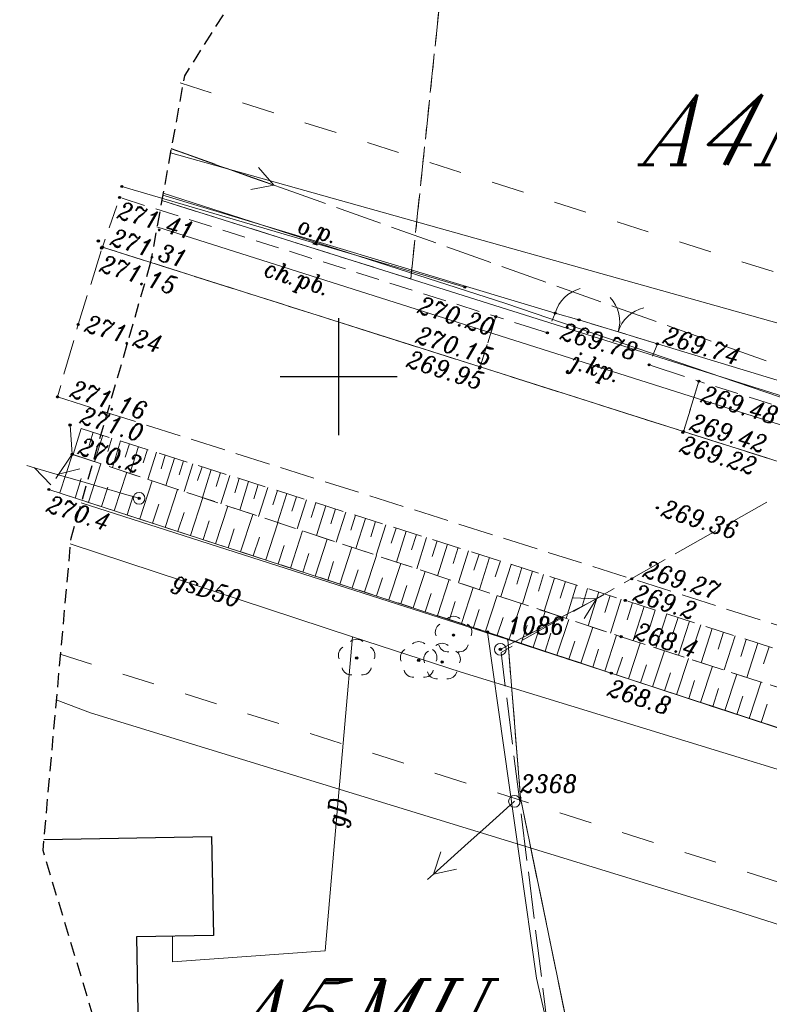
# Model space of a CAD drawing. Header units: metres. Extents: x 7435600 to 7436400, y 5537603 to 5538250.
# Tile 5 of 43: x 7435786 to 7435818, y 5537973 to 5538015. Entities that reach past the tile are written whole.
import ezdxf
from ezdxf.enums import TextEntityAlignment as Align

# ---------------------------------------------------------------- set-up
doc = ezdxf.new("R2010")
doc.units = ezdxf.units.M
doc.header["$MEASUREMENT"] = 0
for name, pattern in [('1.4_1.4', [2.8, 1.4, -1.4]), ('1.5_0.5', [2, 1.5, -0.5]), ('2', [0.9, 0.6, -0.3]), ('218-500', [1, 0.5, -0.5]), ('219-500', [0]), ('ktok02-500', [0]), ('ktok04-500', [0]), ('mz1.0_0.5', [1.5, 1, -0.5]), ('mz1.25_0.5', [1.75, 1.25, -0.5]), ('mz2.0_0.5', [2.5, 2, -0.5])]:
    doc.linetypes.add(name, pattern=pattern)
doc.layers.get('0').update_dxf_attribs({"color": 2, "linetype": 'CONTINUOUS', "lineweight": 5})
doc.layers.add('!ramka', color=2, linetype='CONTINUOUS', lineweight=0)
for name, color, linetype in [('000 Inne (niezydentyfikowane)', 7, 'CONTINUOUS'), ('140-Punkty robocze', 7, 'CONTINUOUS'), ('203-Punkt załamania granicy działki nie stabilizowany', 7, 'CONTINUOUS'), ('203-Punkt załamania granicy działki nie stabilizowany-Atr104', 7, 'CONTINUOUS'), ('217-Granica konturu klasyfikcyjnego', 7, 'CONTINUOUS'), ('218-Granica użytku', 7, 'CONTINUOUS'), ('219-Linia granicy', 7, 'CONTINUOUS'), ('312-Budynek (powierzchnia)', 7, 'CONTINUOUS'), ('403-Punkt określonej wysokości', 7, 'CONTINUOUS'), ('995-Tekst dodatkowy duży', 7, 'CONTINUOUS'), ('brama (linia)', 7, 'CONTINUOUS'), ('brama (linia) - symbol', 7, 'CONTINUOUS'), ('chodnik (powierzchnia)', 7, 'CONTINUOUS'), ('chodnik (powierzchnia)-Atr17', 7, 'CONTINUOUS'), ('drzewo liściaste (punkt)', 7, 'CONTINUOUS'), ('furtka (linia)', 7, 'CONTINUOUS'), ('furtka (linia) - symbol', 7, 'CONTINUOUS'), ('inny obiekt przyrodniczy (linia)', 7, 'CONTINUOUS'), ('inny obiekt przyrodniczy (linia)-Atr17', 7, 'CONTINUOUS'), ('jezdnia (powierzchnia)', 7, 'CONTINUOUS'), ('jezdnia (powierzchnia)-Atr17', 7, 'CONTINUOUS'), ('krawężnik (linia)', 7, 'CONTINUOUS'), ('Miejsce błędu lub ostrzeżenia po kontroli', 7, 'CONTINUOUS'), ('ogrodzenie trwałe (linia)', 7, 'CONTINUOUS'), ('przewód elektroenergetyczny niskiego napięcia (linia) - symbol', 7, 'CONTINUOUS'), ('przewód gazowy (linia)', 7, 'CONTINUOUS'), ('przewód gazowy (linia)-Atr1', 7, 'CONTINUOUS'), ('przewód kanalizacyjny (linia)', 7, 'CONTINUOUS'), ('przewód telekomunikacyjny (linia)', 7, 'CONTINUOUS'), ('przewód telekomunikacyjny (linia) - symbol', 7, 'CONTINUOUS'), ('przewód telekomunikacyjny - projektowany lub w budowie (linia) - ob. projektowany', 7, 'CONTINUOUS'), ('przewód wodociągowy (linia)', 7, 'CONTINUOUS'), ('punkt wysokościowy naturalny', 7, 'CONTINUOUS'), ('punkt wysokościowy naturalny-Atr2', 7, 'CONTINUOUS'), ('punkt wysokościowy sztuczny', 7, 'CONTINUOUS'), ('punkt wysokościowy sztuczny-Atr2', 7, 'CONTINUOUS'), ('skarpa nieumocniona (powierzchnia)', 7, 'CONTINUOUS'), ('słup (punkt)', 7, 'CONTINUOUS'), ('Wstawianie ramki sekcyjnej z opisem', 7, 'CONTINUOUS'), ('Zakres', 7, 'CONTINUOUS')]:
    doc.layers.add(name, color=color, linetype=linetype)
doc.styles.get("Standard").update_dxf_attribs({"font": 'italic_1250.shx', "width": 0.75})
doc.linetypes.add('902-500', pattern='A,3.75,0,[1,ksztalty.shx,S=0.5,R=0,X=0,Y=0],3.75', length=7.5)

# ---------------------------------------------------------------- blocks, each defined once
blk = doc.blocks.new('203')
at = {"linetype": 'Continuous', "lineweight": 0}
h = blk.add_hatch(color=0, dxfattribs=at)
edge = h.paths.add_edge_path()
edge.add_arc((0, 0), 0.045, 0, 360)
blk = doc.blocks.new('SM04')
at = {"color": 0, "linetype": 'Continuous', "lineweight": 13}
blk.add_circle((0, 0), 0.25, dxfattribs=at)
blk = doc.blocks.new('PE04')
at = {"color": 0, "linetype": 'Continuous', "lineweight": 13}
for p, q in [((4.65, 0), (3.784, 0.5)), ((0.65, 0), (0, 0)), ((0.65, 0), (1.65, 0)), ((1.65, 0), (2.65, 0)), ((2.65, 0), (3.65, 0)), ((3.65, 0), (4.65, 0)), ((4.65, 0), (3.784, -0.5)), ((4.65, 0), (5, 0))]:
    blk.add_line(p, q, dxfattribs=at)
blk = doc.blocks.new('PT01')
at = {"color": 0, "linetype": 'Continuous', "lineweight": 13}
for p, q in [((4.65, 0), (3.784, 0.5)), ((0.65, 0), (0, 0)), ((0.65, 0), (1.65, 0)), ((1.65, 0), (2.65, 0)), ((2.65, 0), (3.65, 0)), ((3.65, 0), (2.784, -0.5)), ((3.65, 0), (4.65, 0)), ((4.65, 0), (5, 0))]:
    blk.add_line(p, q, dxfattribs=at)
blk = doc.blocks.new('OK02')
at = {"color": 0, "linetype": 'Continuous', "lineweight": 0}
for centre, start, end in [((-1.5, 0), 0, 60), ((1.5, 0), 120, 180)]:
    blk.add_arc(centre, 1.5, start, end, dxfattribs=at)
blk = doc.blocks.new('PW01')
at = {"linetype": 'Continuous', "lineweight": 13}
h = blk.add_hatch(color=0, dxfattribs=at)
edge = h.paths.add_edge_path()
edge.add_arc((0, 0), 0.045, 0, 360)
blk = doc.blocks.new('OP021')
at = {"linetype": 'Continuous', "lineweight": 13}
h = blk.add_hatch(color=0, dxfattribs=at)
edge = h.paths.add_edge_path()
edge.add_arc((0, 0), 0.05, 0, 360)
at = {"color": 0, "linetype": 'Continuous', "lineweight": 13}
for centre, start, end in [((-0.38, 0.124), 121.308, 202.548), ((0, 0.4), 49.272, 130.728), ((0.38, 0.124), 337.452, 58.692), ((-0.235, -0.324), 193.221, 274.871), ((0.235, -0.324), 265.129, 346.779)]:
    blk.add_arc(centre, 0.4, start, end, dxfattribs=at)
blk = doc.blocks.new('OK04')
at = {"color": 0, "linetype": 'Continuous', "lineweight": 0}
blk.add_arc((1.5, 0.001), 1.5, 120, 180, dxfattribs=at)
blk = doc.blocks.new('PW02')
at = {"linetype": 'Continuous', "lineweight": 13}
h = blk.add_hatch(color=0, dxfattribs=at)
edge = h.paths.add_edge_path()
edge.add_arc((0, 0), 0.045, 0, 360)
blk = doc.blocks.new('RAMKA500K')
at = {"color": 0}
for p, q in [((197.5, 250), (202.5, 250)), ((200, 247.5), (200, 250)), ((200, 0), (200, 2.5)), ((197.5, 0), (202.5, 0))]:
    blk.add_line(p, q, dxfattribs=at)
blk = doc.blocks.new('PIKIETA')
at = {"color": 0}
blk.add_circle((0, 0), 0.045, dxfattribs=at)
blk = doc.blocks.new('801')
at = {"linetype": 'Continuous', "lineweight": 13}
h = blk.add_hatch(color=0, dxfattribs=at)
edge = h.paths.add_edge_path()
edge.add_arc((0, 0), 0.045, 0, 360)

msp = doc.modelspace()

# ---------------------------------------------------------------- linework, layer by layer
at = {"layer": '!ramka', "color": 251, "linetype": 'Continuous', "lineweight": 13}
msp.add_3dface([(7435692.445, 5538052.761), (7436192.445, 5538052.761), (7436192.445, 5537747.761), (7435692.445, 5537747.761)], dxfattribs=at)
at = {"layer": '000 Inne (niezydentyfikowane)', "color": 251, "linetype": 'Continuous', "lineweight": 13, "flags": 128}
for points in [[(7435789, 5537997.78), (7435788.65, 5537996.67)], [(7435789.51, 5537997.62), (7435789.34, 5537997.06)], [(7435789.92, 5537997.49), (7435789.57, 5537996.36)], [(7435790.31, 5537997.37), (7435790.13, 5537996.8)], [(7435790.68, 5537997.25), (7435790.33, 5537996.11)], [(7435791.06, 5537997.13), (7435790.88, 5537996.56)], [(7435791.44, 5537997.01), (7435791.08, 5537995.86)], [(7435791.83, 5537996.89), (7435791.64, 5537996.31)], [(7435788.09, 5537995.03), (7435788.62, 5537996.68)], [(7435792.21, 5537996.77), (7435791.84, 5537995.61)], [(7435792.59, 5537996.64), (7435792.41, 5537996.06)], [(7435792.98, 5537996.52), (7435792.61, 5537995.35)], [(7435793.37, 5537996.4), (7435793.19, 5537995.81)], [(7435789.31, 5537994.63), (7435789.84, 5537996.27)], [(7435793.76, 5537996.27), (7435793.39, 5537995.09)], [(7435794.16, 5537996.15), (7435793.97, 5537995.56)], [(7435794.55, 5537996.03), (7435794.18, 5537994.83)], [(7435788.74, 5537994.81), (7435789, 5537995.64)], [(7435790.41, 5537994.27), (7435790.94, 5537995.91)], [(7435791.5, 5537993.92), (7435792.03, 5537995.54)], [(7435794.95, 5537995.9), (7435794.76, 5537995.3)], [(7435795.35, 5537995.77), (7435794.97, 5537994.57)], [(7435795.75, 5537995.65), (7435795.56, 5537995.04)], [(7435789.86, 5537994.45), (7435790.13, 5537995.27)], [(7435792.59, 5537993.56), (7435793.11, 5537995.18)], [(7435796.15, 5537995.52), (7435795.77, 5537994.3)], [(7435796.56, 5537995.39), (7435796.37, 5537994.78)], [(7435796.97, 5537995.26), (7435796.58, 5537994.03)], [(7435797.38, 5537995.13), (7435797.18, 5537994.52)], [(7435790.96, 5537994.09), (7435791.22, 5537994.91)], [(7435793.67, 5537993.21), (7435794.19, 5537994.83)], [(7435797.79, 5537995.01), (7435797.39, 5537993.76)], [(7435798.2, 5537994.87), (7435798, 5537994.25)], [(7435798.62, 5537994.74), (7435798.22, 5537993.49)], [(7435792.05, 5537993.74), (7435792.31, 5537994.55)], [(7435794.74, 5537992.86), (7435795.27, 5537994.47)], [(7435799.03, 5537994.61), (7435798.83, 5537993.98)], [(7435799.45, 5537994.48), (7435799.05, 5537993.21)], [(7435799.87, 5537994.35), (7435799.67, 5537993.71)], [(7435793.13, 5537993.39), (7435793.39, 5537994.2)], [(7435795.81, 5537992.52), (7435796.33, 5537994.11)], [(7435800.3, 5537994.21), (7435799.89, 5537992.93)], [(7435800.72, 5537994.08), (7435800.52, 5537993.44)], [(7435801.15, 5537993.94), (7435800.74, 5537992.65)], [(7435794.21, 5537993.04), (7435794.47, 5537993.84)], [(7435795.28, 5537992.69), (7435795.54, 5537993.49)], [(7435796.88, 5537992.17), (7435797.4, 5537993.76)], [(7435801.58, 5537993.81), (7435801.38, 5537993.16)], [(7435802.01, 5537993.67), (7435801.6, 5537992.37)], [(7435802.45, 5537993.53), (7435802.24, 5537992.88)], [(7435796.35, 5537992.34), (7435796.61, 5537993.14)], [(7435797.94, 5537991.82), (7435798.46, 5537993.41)], [(7435799, 5537991.48), (7435799.51, 5537993.06)], [(7435802.88, 5537993.4), (7435802.47, 5537992.08)], [(7435803.32, 5537993.26), (7435803.11, 5537992.6)], [(7435803.76, 5537993.12), (7435803.34, 5537991.79)], [(7435797.41, 5537992), (7435797.67, 5537992.79)], [(7435800.05, 5537991.14), (7435800.56, 5537992.71)], [(7435804.21, 5537992.98), (7435804, 5537992.31)], [(7435804.65, 5537992.84), (7435804.23, 5537991.49)], [(7435805.1, 5537992.7), (7435804.89, 5537992.02)], [(7435798.47, 5537991.65), (7435798.73, 5537992.44)], [(7435801.1, 5537990.8), (7435801.61, 5537992.36)], [(7435805.55, 5537992.56), (7435805.12, 5537991.2)], [(7435806, 5537992.41), (7435805.78, 5537991.73)], [(7435806.45, 5537992.27), (7435806.02, 5537990.9)], [(7435799.53, 5537991.31), (7435799.78, 5537992.1)], [(7435802.14, 5537990.46), (7435802.65, 5537992.02)], [(7435806.91, 5537992.13), (7435806.69, 5537991.44)], [(7435807.37, 5537991.98), (7435806.93, 5537990.6)], [(7435807.83, 5537991.84), (7435807.61, 5537991.14)], [(7435800.58, 5537990.97), (7435800.83, 5537991.75)], [(7435801.62, 5537990.63), (7435801.88, 5537991.41)], [(7435803.18, 5537990.12), (7435803.69, 5537991.67)], [(7435808.29, 5537991.69), (7435807.85, 5537990.29)], [(7435808.76, 5537991.54), (7435808.54, 5537990.84)], [(7435809.23, 5537991.39), (7435808.78, 5537989.98)], [(7435802.66, 5537990.29), (7435802.92, 5537991.07)], [(7435804.22, 5537989.79), (7435804.72, 5537991.33)], [(7435805.25, 5537989.45), (7435805.75, 5537990.99)], [(7435809.7, 5537991.25), (7435809.47, 5537990.54)], [(7435810.17, 5537991.1), (7435809.72, 5537989.67)], [(7435810.64, 5537990.95), (7435810.42, 5537990.23)], [(7435803.7, 5537989.95), (7435803.95, 5537990.73)], [(7435806.27, 5537989.12), (7435806.77, 5537990.65)], [(7435811.12, 5537990.8), (7435810.66, 5537989.36)], [(7435811.6, 5537990.65), (7435811.37, 5537989.92)], [(7435804.73, 5537989.62), (7435804.98, 5537990.39)], [(7435807.29, 5537988.78), (7435807.8, 5537990.31)], [(7435812.08, 5537990.49), (7435811.62, 5537989.04)], [(7435812.56, 5537990.34), (7435812.33, 5537989.61)], [(7435813.05, 5537990.18), (7435812.58, 5537988.73)], [(7435805.76, 5537989.29), (7435806.01, 5537990.05)], [(7435806.78, 5537988.95), (7435807.03, 5537989.71)], [(7435808.31, 5537988.44), (7435808.82, 5537989.97)], [(7435813.53, 5537990.03), (7435813.3, 5537989.3)], [(7435814.02, 5537989.87), (7435813.55, 5537988.41)], [(7435814.51, 5537989.71), (7435814.27, 5537988.98)], [(7435807.8, 5537988.61), (7435808.05, 5537989.38)], [(7435809.33, 5537988.1), (7435809.84, 5537989.63)], [(7435810.35, 5537987.76), (7435810.86, 5537989.29)], [(7435814.99, 5537989.56), (7435814.52, 5537988.1)], [(7435815.48, 5537989.4), (7435815.24, 5537988.67)], [(7435815.96, 5537989.24), (7435815.49, 5537987.78)], [(7435808.82, 5537988.27), (7435809.07, 5537989.04)], [(7435811.37, 5537987.42), (7435811.88, 5537988.95)], [(7435816.45, 5537989.09), (7435816.22, 5537988.36)], [(7435816.94, 5537988.93), (7435816.47, 5537987.47)], [(7435809.84, 5537987.93), (7435810.09, 5537988.7)], [(7435812.39, 5537987.09), (7435812.89, 5537988.62)], [(7435817.42, 5537988.77), (7435817.19, 5537988.04)], [(7435817.91, 5537988.62), (7435817.44, 5537987.15)], [(7435818.4, 5537988.46), (7435818.16, 5537987.73)], [(7435810.86, 5537987.59), (7435811.11, 5537988.36)], [(7435811.88, 5537987.26), (7435812.13, 5537988.02)], [(7435813.41, 5537986.75), (7435813.92, 5537988.29)], [(7435812.9, 5537986.92), (7435813.15, 5537987.69)], [(7435814.44, 5537986.41), (7435814.95, 5537987.96)], [(7435815.47, 5537986.08), (7435815.98, 5537987.63)], [(7435813.93, 5537986.58), (7435814.18, 5537987.35)], [(7435816.5, 5537985.74), (7435817.01, 5537987.29)], [(7435814.96, 5537986.25), (7435815.21, 5537987.02)], [(7435817.54, 5537985.4), (7435818.05, 5537986.96)], [(7435815.99, 5537985.91), (7435816.24, 5537986.68)], [(7435817.02, 5537985.57), (7435817.28, 5537986.35)], [(7435818.06, 5537985.23), (7435818.32, 5537986.01)]]:
    msp.add_lwpolyline(points, dxfattribs=at)
at = {"layer": '217-Granica konturu klasyfikcyjnego', "color": 3, "linetype": '1.5_0.5', "lineweight": 13, "flags": 128}
for points in [[(7435803.08, 5538004.17), (7435805.547, 5538027.712)], [(7435792.44, 5538007.52), (7435803.08, 5538004.17)], [(7435854.91, 5537973.22), (7435807.23, 5537988.77)], [(7435807.23, 5537988.77), (7435807.77, 5537982.01)], [(7435807.77, 5537982.01), (7435810.53, 5537968.6)]]:
    msp.add_lwpolyline(points, dxfattribs=at)
at = {"layer": '218-Granica użytku', "color": 3, "linetype": '218-500', "lineweight": 13, "flags": 128}
for points in [[(7435803.08, 5538004.17), (7435805.547, 5538027.712)], [(7435805.547, 5538027.712), (7435803.08, 5538004.17)]]:
    msp.add_lwpolyline(points, dxfattribs=at)
at = {"layer": '219-Linia granicy', "color": 96, "linetype": '219-500', "lineweight": 13, "flags": 128}
for points in [[(7435792.439, 5538007.516), (7435834.28, 5537994.33)], [(7435807.23, 5537988.77), (7435788.991, 5537994.605)], [(7435854.91, 5537973.22), (7435807.23, 5537988.77)], [(7435807.23, 5537988.77), (7435807.77, 5537982.01)], [(7435807.77, 5537982.01), (7435810.53, 5537968.6)]]:
    msp.add_lwpolyline(points, dxfattribs=at)
at = {"layer": '312-Budynek (powierzchnia)', "color": 251, "linetype": 'Continuous', "lineweight": 25, "flags": 128}
for points in [[(7435787.392, 5537980.233), (7435794.57, 5537980.36)], [(7435794.57, 5537980.36), (7435794.65, 5537976.13)], [(7435794.65, 5537976.13), (7435791.36, 5537976.07)], [(7435791.36, 5537976.07), (7435791.44, 5537971.26)]]:
    msp.add_lwpolyline(points, dxfattribs=at)
at = {"layer": 'brama (linia)', "color": 251, "linetype": 'ktok02-500', "lineweight": 13, "flags": 128}
msp.add_lwpolyline([(7435810.27, 5538002.42), (7435813.62, 5538001.4)], dxfattribs=at)
at = {"layer": 'chodnik (powierzchnia)', "color": 251, "linetype": 'mz1.0_0.5', "lineweight": 13, "flags": 128}
for points in [[(7435806.05, 5538000.41), (7435806.72, 5538002.56), (7435790.64, 5538007.65), (7435789.9, 5538005.53)], [(7435814.74, 5537997.65), (7435815.39, 5537999.8), (7435831.53, 5537994.72), (7435830.87, 5537992.55)]]:
    msp.add_lwpolyline(points, close=True, dxfattribs=at)
at = {"layer": 'furtka (linia)', "color": 251, "linetype": 'ktok04-500', "lineweight": 13, "flags": 128}
msp.add_lwpolyline([(7435809.25, 5538002.71), (7435810.27, 5538002.42)], dxfattribs=at)
at = {"layer": 'inny obiekt przyrodniczy (linia)', "color": 251, "linetype": 'Continuous', "lineweight": 13, "flags": 128}
msp.add_lwpolyline([(7435805.39, 5538003.82), (7435790.73, 5538008.12)], dxfattribs=at)
at = {"layer": 'jezdnia (powierzchnia)', "color": 251, "linetype": '1.5_0.5', "lineweight": 13, "flags": 128}
for points in [[(7435787.98, 5537999.13), (7435812.53, 5537991.36), (7435837.49, 5537983.4), (7435851.56, 5537978.92), (7435872.9, 5537972.2), (7435884.62, 5537968.52), (7435893.22, 5537965.82), (7435917.63, 5537958.09), (7435931.26, 5537953.8), (7435946.49, 5537948.88), (7435956.04, 5537945.83), (7435981.79, 5537937.53), (7436000.26, 5537931.81), (7436006.5, 5537929.57), (7436018.45, 5537924.52), (7436030.52, 5537919.43), (7436040.91, 5537915.64), (7436044.65, 5537914.31), (7436047.5, 5537913.32), (7436048.48, 5537913.11), (7436051.09, 5537912.8), (7436055.46, 5537912.3), (7436060.57, 5537911.81), (7436062.36, 5537911.5), (7436063.03, 5537911.36), (7436070.16, 5537909.02), (7436075.77, 5537907.07), (7436087.88, 5537902.7), (7436092.65, 5537900.86), (7436104.8, 5537895.98), (7436111.99, 5537892.99), (7436117.36, 5537890.77), (7436120.52, 5537889.46), (7436121.95, 5537888.81), (7436122.58, 5537888.36), (7436123.09, 5537887.94), (7436123.7, 5537887.23), (7436124.27, 5537886.43), (7436124.63, 5537885.44), (7436124.96, 5537883.49), (7436124.82, 5537882.04), (7436132.59, 5537891.94), (7436128.79, 5537893.6), (7436127.56, 5537894.18), (7436120.05, 5537897.35), (7436109.2, 5537901.85), (7436098.73, 5537906.14), (7436090.27, 5537909.41), (7436082.51, 5537912.25), (7436078.14, 5537913.79), (7436065.14, 5537918.22), (7436053.81, 5537921.98), (7436047.55, 5537924.02), (7436039.35, 5537926.69), (7436033.49, 5537928.6), (7436025.95, 5537930.99), (7436016.54, 5537933.92), (7436002.02, 5537938.44), (7435996.37, 5537940.2), (7435994.48, 5537940.74), (7435983.95, 5537944.1), (7435976.31, 5537946.5), (7435971.56, 5537947.96), (7435963.8, 5537950.41), (7435957.25, 5537952.56), (7435948.59, 5537955.3), (7435932.89, 5537960.3), (7435919.95, 5537964.35), (7435895.13, 5537972.13), (7435875.07, 5537978.57), (7435853.94, 5537985.24), (7435845.26, 5537987.99), (7435839.58, 5537989.79), (7435830.87, 5537992.55), (7435814.74, 5537997.65), (7435806.05, 5538000.41), (7435789.9, 5538005.53), (7435788.87, 5538002.22)], [(7435806.05, 5538000.41), (7435814.74, 5537997.65), (7435815.39, 5537999.8), (7435813.27, 5538000.5), (7435813.62, 5538001.4), (7435810.27, 5538002.42), (7435809.25, 5538002.71), (7435808.92, 5538001.87), (7435806.72, 5538002.56)]]:
    msp.add_lwpolyline(points, close=True, dxfattribs=at)
at = {"layer": 'krawężnik (linia)', "color": 251, "linetype": 'Continuous', "lineweight": 13, "flags": 128}
for points in [[(7436002.02, 5537938.44), (7435996.37, 5537940.2), (7435994.48, 5537940.74), (7435983.95, 5537944.1), (7435976.31, 5537946.5), (7435971.56, 5537947.96), (7435963.8, 5537950.41), (7435957.25, 5537952.56), (7435948.59, 5537955.3), (7435932.89, 5537960.3), (7435919.95, 5537964.35), (7435895.13, 5537972.13), (7435875.07, 5537978.57), (7435853.94, 5537985.24), (7435845.26, 5537987.99), (7435839.58, 5537989.79), (7435830.87, 5537992.55), (7435814.74, 5537997.65), (7435806.05, 5538000.41), (7435789.9, 5538005.53)], [(7435971.56, 5537947.96), (7435963.8, 5537950.41), (7435957.25, 5537952.56), (7435948.59, 5537955.3), (7435932.89, 5537960.3), (7435919.95, 5537964.35), (7435895.13, 5537972.13), (7435875.07, 5537978.57), (7435853.94, 5537985.24), (7435845.26, 5537987.99), (7435839.58, 5537989.79), (7435830.87, 5537992.55), (7435814.74, 5537997.65), (7435806.05, 5538000.41), (7435789.9, 5538005.53)]]:
    msp.add_lwpolyline(points, dxfattribs=at)
at = {"layer": 'Miejsce błędu lub ostrzeżenia po kontroli', "color": 214, "linetype": '1.4_1.4', "lineweight": 13, "flags": 128}
for points in [[(7435793.22, 5538012.54), (7435864.71, 5537989.81), (7435897.31, 5538015.13)], [(7435788.1, 5537988.14), (7435873.32, 5537961.12), (7435873.74, 5537956.16), (7435864.44, 5537950.16), (7435853.85, 5537944.79), (7435845.04, 5537940.91), (7435837.11, 5537941.64)]]:
    msp.add_lwpolyline(points, dxfattribs=at)
at = {"layer": 'ogrodzenie trwałe (linia)', "color": 251, "linetype": '902-500', "lineweight": 13, "flags": 128}
for points in [[(7435822.85, 5538034.686), (7435831.48, 5538007.33), (7435834.24, 5537995.67), (7435834.27, 5537995.13), (7435813.62, 5538001.4)], [(7435809.25, 5538002.71), (7435792.482, 5538007.752)], [(7435787.61, 5537995.18), (7435806.36, 5537989.09), (7435808.46, 5537974.31), (7435811.74, 5537959.93), (7435814.309, 5537949.093)], [(7435806.36, 5537989.09), (7435811.65, 5537987.33), (7435836.24, 5537979.26), (7435849.89, 5537974.91), (7435854.08, 5537973.51), (7435859.12, 5537971.47), (7435864.09, 5537969.45)]]:
    msp.add_lwpolyline(points, dxfattribs=at)
at = {"layer": 'przewód gazowy (linia)', "color": 40, "linetype": 'Continuous', "lineweight": 13, "flags": 128}
for points in [[(7435888.27, 5537961.03), (7435881.31, 5537963.88), (7435880.29, 5537964.09), (7435865.41, 5537965.62), (7435853.17, 5537972.04), (7435830.66, 5537979.57), (7435805.23, 5537987.38), (7435800.59, 5537988.89), (7435788.53, 5537992.86)], [(7435800.59, 5537988.89), (7435799.93, 5537981.42), (7435799.42, 5537975.47), (7435792.9, 5537975), (7435792.9, 5537976.1)]]:
    msp.add_lwpolyline(points, dxfattribs=at)
at = {"layer": 'przewód kanalizacyjny (linia)', "color": 34, "linetype": 'Continuous', "lineweight": 13, "flags": 128}
msp.add_lwpolyline([(7435878.58, 5537988.66), (7435876.03, 5537988.31), (7435868.28, 5537984.99), (7435861.58, 5537984.86), (7435825.48, 5537995.85), (7435792.235, 5538006.395)], dxfattribs=at)
at = {"layer": 'przewód telekomunikacyjny (linia)', "color": 30, "linetype": 'Continuous', "lineweight": 13, "flags": 128}
for points in [[(7435792.809, 5538009.551), (7435823.4, 5538000.98), (7435844.9, 5537995.05), (7435859.43, 5537991.36), (7435877.61, 5537986.68), (7435905.58, 5537977.85), (7435931.13, 5537968.62), (7435943.75, 5537963.85)], [(7435792.497, 5538007.835), (7435807.14, 5538003.12), (7435822.56, 5537997.87), (7435839.31, 5537991.93), (7435853.13, 5537987.32), (7435867.39, 5537983.93), (7435875.26, 5537981.09), (7435883.45, 5537977.54), (7435893.32, 5537974.89), (7435908.33, 5537969.73), (7435932.08, 5537961.56), (7435943.53, 5537958.19), (7435981.13, 5537946.12)]]:
    msp.add_lwpolyline(points, dxfattribs=at)
at = {"layer": 'przewód telekomunikacyjny - projektowany lub w budowie (linia) - ob. projektowany', "color": 30, "linetype": 'mz2.0_0.5', "lineweight": 13, "flags": 128}
for points in [[(7435792.843, 5538009.737), (7435824.83, 5537998.33), (7435855.01, 5537989.2), (7435890.63, 5537977.66), (7435960.78, 5537956.17), (7435995.22, 5537944.87), (7436035.99, 5537931.9), (7436029.28, 5537911.61)], [(7435824.83, 5537998.33), (7435806.94, 5537988.22), (7435811.703, 5537949.945)]]:
    msp.add_lwpolyline(points, dxfattribs=at)
at = {"layer": 'przewód wodociągowy (linia)', "color": 5, "linetype": 'Continuous', "lineweight": 13, "flags": 128}
msp.add_lwpolyline([(7435846.828, 5537936.404), (7435845.84, 5537938.25), (7435840.86, 5537947.53), (7435840.31, 5537948.55), (7435832.09, 5537972.37), (7435817, 5537977.17), (7435789.39, 5537985.64), (7435787.93, 5537986.199)], dxfattribs=at)
at = {"layer": 'skarpa nieumocniona (powierzchnia)', "color": 251, "linetype": 'mz1.25_0.5', "lineweight": 13, "flags": 128}
for points in [[(7435788.61, 5537996.68), (7435788.52, 5537997.93), (7435812.25, 5537990.44), (7435837.07, 5537982.44), (7435850.76, 5537978.04), (7435855.01, 5537976.9), (7435857.65, 5537975.77), (7435859.77, 5537972.04), (7435854.34, 5537974.97), (7435850.08, 5537976.64), (7435836.57, 5537980.97), (7435812.07, 5537988.89)], [(7435788.61, 5537996.68), (7435787.61, 5537995.18), (7435806.36, 5537989.09), (7435811.65, 5537987.33), (7435836.24, 5537979.26), (7435849.89, 5537974.91), (7435854.08, 5537973.51), (7435859.12, 5537971.47), (7435859.77, 5537972.04), (7435854.34, 5537974.97), (7435850.08, 5537976.64), (7435836.57, 5537980.97), (7435812.07, 5537988.89)]]:
    msp.add_lwpolyline(points, close=True, dxfattribs=at)
at = {"layer": 'Zakres', "color": 5, "linetype": '2', "lineweight": 30, "flags": 128}
msp.add_lwpolyline([(7435791.95, 5538004.83), (7435788.55, 5537993.08), (7435787.96, 5537986.53), (7435787.35, 5537979.77), (7435791.23, 5537966.98), (7435799.62, 5537956.58), (7435811.29, 5537950.08), (7435839.35, 5537940.91), (7435847.93, 5537935.74), (7435857.59, 5537931.73), (7435868.01, 5537930.77), (7435873.84, 5537931.1), (7435927.63, 5537913.78), (7435934.32, 5537910.49), (7435948.84, 5537901.62), (7435957.74, 5537897.76), (7436015.82, 5537881.67), (7436056.09, 5537869.29), (7436058.12, 5537868.73), (7436082.82, 5537862.73), (7436097.96, 5537862.42), (7436111.81, 5537868.54), (7436121.78, 5537879.94), (7436129.89, 5537894.76), (7436134.11, 5537909.18), (7436131.89, 5537924.04), (7436123.64, 5537936.6), (7436110.88, 5537944.55), (7436055.14, 5537964.31), (7436052.48, 5537965.13), (7436027.84, 5537971.72), (7435999.56, 5537979.44), (7435995.34, 5537981.24), (7435974.61, 5537991.35), (7435974.21, 5537991.54), (7435952.34, 5538001.86), (7435940.13, 5538005.1), (7435927.06, 5538006.13), (7435886.07, 5538018.53), (7435885.05, 5538018.82), (7435855.64, 5538026.76), (7435837.67, 5538033.11), (7435824.44, 5538035.07), (7435811.44, 5538031.93), (7435800.57, 5538024.15), (7435795.41, 5538016.01), (7435793.41, 5538012.85)], close=True, dxfattribs=at)

# ---------------------------------------------------------------- block references
at = {"layer": '140-Punkty robocze', "color": 1, "linetype": 'Continuous', "lineweight": 13}
for p in [(7435790.73, 5538008.12), (7435790.64, 5538007.65), (7435789.73, 5538005.79), (7435789.87, 5538005.49), (7435789.9, 5538005.53), (7435805.39, 5538003.82), (7435809.25, 5538002.71), (7435806.72, 5538002.56), (7435810.27, 5538002.42), (7435788.87, 5538002.22), (7435808.92, 5538001.87), (7435813.62, 5538001.4), (7435806.02, 5538000.36), (7435806.05, 5538000.41), (7435813.27, 5538000.5), (7435815.39, 5537999.8), (7435787.98, 5537999.13), (7435788.52, 5537997.93), (7435814.71, 5537997.62), (7435814.74, 5537997.65), (7435788.61, 5537996.68), (7435787.61, 5537995.18), (7435791.47, 5537994.8), (7435813.62, 5537994.39), (7435812.53, 5537991.36), (7435812.25, 5537990.44), (7435804.91, 5537988.96), (7435806.36, 5537989.09), (7435812.07, 5537988.89), (7435806.91, 5537988.35), (7435800.77, 5537987.98), (7435803.42, 5537987.88), (7435804.42, 5537987.81), (7435811.65, 5537987.33)]:
    msp.add_blockref('PIKIETA', p, dxfattribs=at)
at = {"layer": '203-Punkt załamania granicy działki nie stabilizowany', "color": 3, "linetype": 'Continuous', "lineweight": 13}
for p in [(7435807.23, 5537988.77), (7435807.77, 5537982.01)]:
    msp.add_blockref('203', p, dxfattribs=at)
at = {"layer": '403-Punkt określonej wysokości', "color": 251, "linetype": 'Continuous', "lineweight": 13}
for p in [(7435790.73, 5538008.12), (7435790.64, 5538007.65), (7435789.73, 5538005.79), (7435789.87, 5538005.49), (7435789.9, 5538005.53), (7435805.39, 5538003.82), (7435809.25, 5538002.71), (7435806.72, 5538002.56), (7435810.27, 5538002.42), (7435788.87, 5538002.22), (7435808.92, 5538001.87), (7435813.62, 5538001.4), (7435806.02, 5538000.36), (7435806.05, 5538000.41), (7435813.27, 5538000.5), (7435815.39, 5537999.8), (7435787.98, 5537999.13), (7435788.52, 5537997.93), (7435814.71, 5537997.62), (7435814.74, 5537997.65), (7435788.61, 5537996.68), (7435787.61, 5537995.18), (7435791.47, 5537994.8), (7435813.62, 5537994.39), (7435812.53, 5537991.36), (7435812.25, 5537990.44), (7435804.91, 5537988.96), (7435806.36, 5537989.09), (7435812.07, 5537988.89), (7435806.91, 5537988.35), (7435800.77, 5537987.98), (7435803.42, 5537987.88), (7435804.42, 5537987.81), (7435811.65, 5537987.33)]:
    msp.add_blockref('801', p, dxfattribs=at)
at = {"layer": 'brama (linia) - symbol', "color": 251, "linetype": 'Continuous', "lineweight": 13, "rotation": 343.066}
msp.add_blockref('OK02', (7435811.945, 5538001.91), dxfattribs=at)
at = {"layer": 'drzewo liściaste (punkt)', "color": 94, "linetype": 'Continuous', "lineweight": 13}
for p in [(7435804.91, 5537988.96), (7435800.77, 5537987.98), (7435803.42, 5537987.88), (7435804.42, 5537987.81)]:
    msp.add_blockref('OP021', p, dxfattribs=at)
at = {"layer": 'furtka (linia) - symbol', "color": 251, "linetype": 'Continuous', "lineweight": 13, "rotation": 344.129}
msp.add_blockref('OK04', (7435809.25, 5538002.71), dxfattribs=at)
at = {"layer": 'przewód elektroenergetyczny niskiego napięcia (linia) - symbol', "color": 1, "linetype": 'Continuous', "lineweight": 13}
for p, rotation in [((7435792.842, 5538009.729), 340.426), ((7435806.91, 5537988.35), 27.737), ((7435807.51, 5537981.86), 221.942)]:
    msp.add_blockref('PE04', p, dxfattribs=dict(at, rotation=rotation))
at = {"layer": 'przewód telekomunikacyjny (linia) - symbol', "color": 30, "linetype": 'Continuous', "lineweight": 13, "rotation": 163.775}
msp.add_blockref('PT01', (7435791.47, 5537994.8), dxfattribs=at)
at = {"layer": 'punkt wysokościowy naturalny', "color": 251, "linetype": 'Continuous', "lineweight": 13}
for p in [(7435788.52, 5537997.93), (7435788.61, 5537996.68), (7435787.61, 5537995.18), (7435812.25, 5537990.44), (7435812.07, 5537988.89), (7435811.65, 5537987.33)]:
    msp.add_blockref('PW01', p, dxfattribs=at)
at = {"layer": 'punkt wysokościowy sztuczny', "color": 251, "linetype": 'Continuous', "lineweight": 13}
for p in [(7435790.64, 5538007.65), (7435789.87, 5538005.49), (7435789.9, 5538005.53), (7435809.25, 5538002.71), (7435806.72, 5538002.56), (7435788.87, 5538002.22), (7435813.62, 5538001.4), (7435806.02, 5538000.36), (7435806.05, 5538000.41), (7435815.39, 5537999.8), (7435787.98, 5537999.13), (7435814.71, 5537997.62), (7435814.74, 5537997.65), (7435813.62, 5537994.39), (7435812.53, 5537991.36)]:
    msp.add_blockref('PW02', p, dxfattribs=at)
at = {"layer": 'słup (punkt)', "color": 251, "linetype": 'Continuous', "lineweight": 13}
for p in [(7435791.47, 5537994.8), (7435791.47, 5537994.8), (7435806.91, 5537988.35), (7435807.51, 5537981.86)]:
    msp.add_blockref('SM04', p, dxfattribs=at)
at = {"layer": 'Wstawianie ramki sekcyjnej z opisem', "color": 251, "linetype": 'Continuous', "lineweight": 13}
for p in [(7435600, 5538000), (7435600, 5537750)]:
    msp.add_blockref('RAMKA500K', p, dxfattribs=at)

# ---------------------------------------------------------------- texts
at = {"layer": '203-Punkt załamania granicy działki nie stabilizowany-Atr104', "color": 251, "lineweight": 13, "width": 0.9}
for s, p in [('1086', (7435807.23, 5537988.77)), ('2368', (7435807.77, 5537982.01))]:
    msp.add_text(s, height=0.75, dxfattribs=at).set_placement(p, align=Align.BOTTOM_LEFT)
at = {"layer": '995-Tekst dodatkowy duży', "color": 214, "linetype": 'Continuous', "lineweight": 13, "oblique": 15, "width": 0.9}
for s, p in [('A4MU', (7435813.01, 5538009.04)), ('A5MU', (7435795.28, 5537971.25))]:
    msp.add_text(s, height=3, dxfattribs=at).set_placement(p)
at = {"layer": 'chodnik (powierzchnia)-Atr17', "color": 251, "lineweight": 13, "width": 0.9}
msp.add_text('ch.pb.', height=0.75, rotation=-17.59, dxfattribs=at).set_placement((7435796.75, 5538004.31))
at = {"layer": 'inny obiekt przyrodniczy (linia)-Atr17', "color": 251, "lineweight": 13, "width": 0.9}
msp.add_text('o.p.', height=0.75, rotation=343.653, dxfattribs=at).set_placement((7435798.19, 5538006.15))
at = {"layer": 'jezdnia (powierzchnia)-Atr17', "color": 251, "lineweight": 13, "width": 0.9}
msp.add_text('j.kp.', height=0.75, rotation=-17.62, dxfattribs=at).set_placement((7435809.86, 5538000.38))
at = {"layer": 'przewód gazowy (linia)-Atr1', "color": 251, "lineweight": 13, "width": 0.9}
for s, rotation, p in [('gsD50', -18.222, (7435792.99, 5537991.39)), ('gD', 85.101, (7435799.87, 5537980.77))]:
    msp.add_text(s, height=0.75, rotation=rotation, dxfattribs=at).set_placement(p, align=Align.MIDDLE_LEFT)
at = {"layer": 'punkt wysokościowy naturalny-Atr2', "color": 251, "lineweight": 13, "width": 0.9}
for s, rotation, p in [('271.0', -17.517, (7435788.89, 5537998.02)), ('270.2', 341.631, (7435788.81, 5537996.71)), ('270.4', 342.006, (7435787.46, 5537994.24)), ('269.2', -17.865, (7435812.53, 5537990.44)), ('268.4', 342.086, (7435812.58, 5537988.81)), ('268.8', -18.169, (7435811.44, 5537986.39))]:
    msp.add_text(s, height=0.75, rotation=rotation, dxfattribs=at).set_placement(p)
at = {"layer": 'punkt wysokościowy sztuczny-Atr2', "color": 251, "lineweight": 9, "width": 0.9}
for s, rotation, p in [('271.41', 343.653, (7435790.49, 5538006.77)), ('271.31', 342.41, (7435790.19, 5538005.63)), ('271.15', 342.41, (7435789.74, 5538004.5)), ('270.20', -17.565, (7435803.32, 5538002.73)), ('271.24', 343.653, (7435789.1, 5538001.93)), ('269.78', 344.129, (7435809.42, 5538001.6)), ('270.15', 342.41, (7435803.24, 5538001.46)), ('269.74', -16.89, (7435813.81, 5538001.44)), ('269.95', 342.41, (7435802.85, 5538000.43)), ('271.16', -17.562, (7435788.47, 5537999.15)), ('269.48', -16.89, (7435815.43, 5537998.92)), ('269.42', 342.454, (7435814.95, 5537997.73)), ('269.22', 342.454, (7435814.52, 5537996.79)), ('269.36', -17.688, (7435813.74, 5537994.05)), ('269.27', -17.688, (7435812.96, 5537991.46))]:
    msp.add_text(s, height=0.75, rotation=rotation, dxfattribs=at).set_placement(p)

doc.saveas('drawing.dxf')
